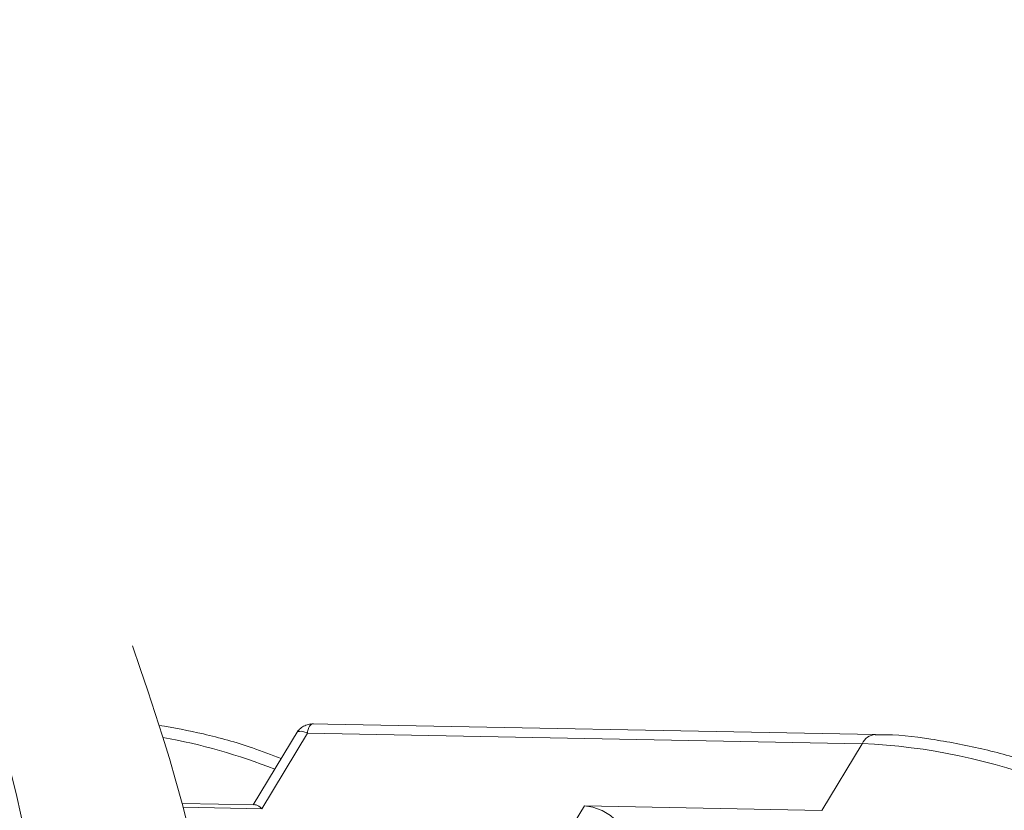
# Model space of a CAD drawing. Header units: millimetres. Extents: x 2698 to 3057, y -367 to -114.
# Tile 60 of 63: x 2965 to 2978, y -161 to -151. Entities that reach past the tile are written whole.
import ezdxf

# ---------------------------------------------------------------- set-up
doc = ezdxf.new("R2010")
doc.units = ezdxf.units.MM
doc.linetypes.add('PHANTOM2', pattern=[31.75, 15.875, -3.175, 3.175, -3.175, 3.175, -3.175])
doc.styles.get("Standard").update_dxf_attribs({"font": '仿宋_GB2312.ttf', "width": 0.8})
doc.dimstyles.new('副本 ISO-5', dxfattribs={"dimtxt": 3, "dimasz": 1.5, "dimexe": 1, "dimexo": 0.625, "dimgap": 0.5, "dimtad": 1, "dimtoh": 1, "dimdsep": 46, "dimtxsty": 'Standard', "dimcen": 2.5, "dimadec": 0, "dimazin": 0, "dimtfac": 1, "dimtmove": 0, "dimatfit": 3, "dimfxl": 0, "dimarcsym": 0})

msp = doc.modelspace()

# ---------------------------------------------------------------- linework, layer by layer
at = {"color": 7, "linetype": 'Continuous', "lineweight": 15}
for p, q in [((2968.667, -159.809), (2968.102, -160.746)), ((2975.928, -159.863), (2968.816, -159.727)), ((2968.209, -160.795), (2968.783, -159.844)), ((2968.783, -159.844), (2975.763, -159.977)), ((2975.763, -159.977), (2975.257, -160.816)), ((2968.123, -160.746), (2967.206, -160.729)), ((2967.218, -160.776), (2968.209, -160.795)), ((2972.268, -160.759), (2967.545, -168.589)), ((2975.257, -160.816), (2972.268, -160.759))]:
    msp.add_line(p, q, dxfattribs=at)
at = {"color": 7, "linetype": 'Continuous', "lineweight": 15, "flags": 128}
msp.add_lwpolyline([(2972.768, -161.251), (2972.782, -161.221), (2972.785, -161.142), (2972.753, -161.054), (2972.689, -160.964), (2972.599, -160.883), (2972.491, -160.818), (2972.377, -160.775), (2972.268, -160.759)], dxfattribs=at)
at = {"color": 7, "linetype": 'Continuous', "lineweight": 15}
for centre, radius, start, end in [((2965.68, -167.078), 7.294, 68.3448, 79.8517), ((2975.941, -160.059), 0.196, 93.1786, 155.2702), ((2975.476, -167.265), 7.294, 68.3448, 87.7425)]:
    msp.add_arc(centre, radius, start, end, dxfattribs=at)
at = {"color": 3, "linetype": 'PHANTOM2', "lineweight": 9, "ltscale": 0.2}
for points in [[(2964.42, -158.339), (2965.326, -162.838), (2961.479, -172.146), (2963.797, -178.058)], [(2966.58, -158.745), (2967.486, -163.245), (2963.64, -172.552), (2965.958, -178.464)]]:
    msp.add_spline(points, degree=3, dxfattribs=at)
at = {"color": 7, "linetype": 'Continuous', "lineweight": 15}
for points, knots in [([(2968.453, -160.164), (2968.332, -160.117), (2968.006, -159.992), (2967.488, -159.85), (2967.101, -159.776), (2966.916, -159.746)], [0, 0, 0, 0, 0.1527915, 0.4125241, 0.6520378, 0.6520378, 0.6520378, 0.6520378]), ([(2968.783, -159.844), (2968.762, -159.836), (2968.725, -159.821), (2968.676, -159.82), (2968.65, -159.828), (2968.645, -159.846), (2968.645, -159.846)], [0, 0, 0, 0, 0.30764, 0.574047, 0.982149, 1, 1, 1, 1]), ([(2968.856, -159.728), (2968.835, -159.729), (2968.793, -159.732), (2968.734, -159.756), (2968.682, -159.793), (2968.658, -159.827), (2968.646, -159.844)], [0, 0, 0, 0, 0.245667, 0.5, 0.754333, 1, 1, 1, 1]), ([(2968.858, -159.729), (2968.857, -159.729), (2968.84, -159.723), (2968.819, -159.741), (2968.794, -159.783), (2968.787, -159.823), (2968.783, -159.844)], [0, 0, 0, 0, 0.017633, 0.425758, 0.692241, 1, 1, 1, 1]), ([(2978.249, -160.35), (2978.128, -160.304), (2977.801, -160.178), (2977.256, -160.029), (2976.622, -159.912), (2976.173, -159.858), (2975.951, -159.865), (2975.93, -159.866)], [0, 0, 0, 0, 0.152792, 0.412524, 0.687556, 0.970748, 1, 1, 1, 1]), ([(2968.123, -160.748), (2968.124, -160.747), (2968.14, -160.741), (2968.17, -160.764), (2968.201, -160.788), (2968.209, -160.794), (2968.209, -160.795)], [0, 0, 0, 0, 0.059879, 0.789821, 0.984042, 1, 1, 1, 1])]:
    msp.add_open_spline(points, degree=3, knots=knots, dxfattribs=at)

# ---------------------------------------------------------------- leaders
at = {"color": 5, "lineweight": 9, "annotation_type": 0, "has_hookline": 1, "hookline_direction": 0, "text_width": 1.038}
msp.add_leader([(2978.037, -164.18), (2983.072, -150.863), (2984.572, -150.863)], dimstyle='副本 ISO-5', override={"dimgap": 0.5, "dimtad": 0, "dimldrblk": 'Dot'}, dxfattribs=at)

doc.saveas('drawing.dxf')
